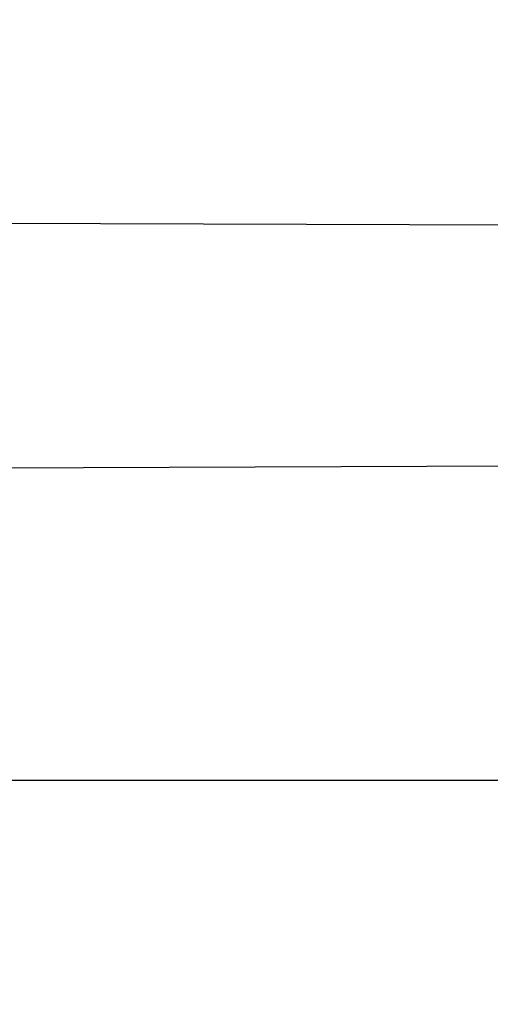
# Model space of a CAD drawing. Header units: millimetres. Extents: x 0 to 297, y 0 to 210.
# Tile 93 of 256: x 147.5778 to 147.594, y 92.8089 to 92.8429. Entities that reach past the tile are written whole.
import ezdxf

# ---------------------------------------------------------------- set-up
doc = ezdxf.new("R2010")
doc.units = ezdxf.units.MM
doc.header["$LTSCALE"] = 16.335
doc.layers.get('0').update_dxf_attribs({"linetype": 'CONTINUOUS'})
for name, color, linetype in [('01_GLOBAL', 7, 'CONTINUOUS'), ('INTFCLR_1', 7, 'CONTINUOUS'), ('INTFCLR_144815', 7, 'CONTINUOUS')]:
    doc.layers.add(name, color=color, linetype=linetype)

msp = doc.modelspace()

# ---------------------------------------------------------------- linework, layer by layer
at = {"color": 7, "linetype": 'Continuous'}
msp.add_circle((148.0808034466, 92.1164639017), 1.9, dxfattribs=at)
at = {"color": 9, "linetype": 'Continuous'}
msp.add_arc((148.0808034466, 92.1164639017), 1.8756493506, 92.9674534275, 177.0325465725, dxfattribs=at)
at = {"layer": '01_GLOBAL', "color": 7, "linetype": 'Continuous'}
msp.add_circle((148.0808034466, 92.1164639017), 1.925, dxfattribs=at)
at = {"layer": 'INTFCLR_1', "color": 6, "linetype": 'Continuous'}
for p, q in [((147.5750683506, 92.8358378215), (147.6128370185, 92.8357059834)), ((147.6113963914, 92.8274963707), (147.5733231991, 92.82736346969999))]:
    msp.add_line(p, q, dxfattribs=at)
at = {"layer": 'INTFCLR_1', "color": 9, "linetype": 'Continuous'}
msp.add_line((147.3506636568, 92.81660369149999), (147.6154042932, 92.81660369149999), dxfattribs=at)
at = {"layer": 'INTFCLR_1', "color": 6, "linetype": 'Continuous'}
for radius in [0.3017258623, 0.2867456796]:
    msp.add_arc((147.3556636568, 92.8766036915), radius, 270, 90.00000002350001, dxfattribs=at)
at = {"layer": 'INTFCLR_1', "color": 9, "linetype": 'Continuous'}
for points, knots in [([(147.6239207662, 92.7833025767), (147.6245143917, 92.7849178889), (147.625677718, 92.78817961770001), (147.6278942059, 92.7947943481), (147.6314905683, 92.8066675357), (147.6348253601, 92.820603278), (147.6370274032, 92.8330582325), (147.637953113, 92.83941797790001), (147.6384308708, 92.8430963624), (147.6395335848, 92.8523310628), (147.6406793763, 92.8681102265), (147.6404956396, 92.88672685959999), (147.639629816, 92.89879125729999), (147.6390851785, 92.90436193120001), (147.6386841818, 92.9080669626), (147.6374452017, 92.918066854), (147.6346320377, 92.9340794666), (147.6305782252, 92.9497128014), (147.6276786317, 92.9589915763), (147.6265880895, 92.96231049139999), (147.6249290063, 92.96719941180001), (147.621186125, 92.9774204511), (147.6147225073, 92.99242174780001), (147.6073615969, 93.00659423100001), (147.6022300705, 93.01531748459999), (147.59983173, 93.0192005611), (147.598238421, 93.02173172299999), (147.5939293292, 93.0283886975), (147.5867086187, 93.03860548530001), (147.5766787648, 93.0510431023), (147.5681834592, 93.0603660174), (147.5622490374, 93.0663251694), (147.5589678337, 93.0694802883), (147.5544151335, 93.07373538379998), (147.5480427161, 93.0793069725), (147.541144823, 93.084712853), (147.5367712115, 93.0878231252), (147.5346401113, 93.08925308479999), (147.533241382, 93.0901520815), (147.5319885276, 93.09091746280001), (147.5308874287, 93.09154948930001), (147.5299491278, 93.09203983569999), (147.5291251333, 93.09242738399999), (147.5284918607, 93.0926304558), (147.5279419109, 93.0927747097), (147.5276450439, 93.0924128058), (147.5279068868, 93.09190500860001), (147.528285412, 93.09126392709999), (147.528982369, 93.0903782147), (147.5299093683, 93.0892868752), (147.53099579, 93.0880857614), (147.5321866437, 93.08680384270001), (147.5339471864, 93.0849402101), (147.5364529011, 93.0823207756), (147.5411298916, 93.0774130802), (147.546237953, 93.07190717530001), (147.5508912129, 93.0666447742), (147.5537675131, 93.0632984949), (147.5583927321, 93.0578052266), (147.5654736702, 93.0489031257), (147.5747566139, 93.03595157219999), (147.581475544, 93.0253784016), (147.5858745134, 93.0178524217), (147.5888592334, 93.01255911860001), (147.5940084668, 93.0028972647), (147.6008853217, 92.9883069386), (147.605629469, 92.9761424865), (147.6078360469, 92.9698354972)], [0, 0, 0, 0, 0.0103792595, 0.0208842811, 0.0420721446, 0.0851858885, 0.1071984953, 0.1183380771, 0.123943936, 0.1295693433, 0.1744299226, 0.2192388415, 0.2417237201, 0.2473597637, 0.2529962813, 0.2641993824, 0.3081295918, 0.3509327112, 0.3614952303, 0.3667582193, 0.3720021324, 0.3926323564, 0.4323913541, 0.4704239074, 0.4888657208, 0.4934194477, 0.497950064, 0.5069039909, 0.5412450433, 0.5733438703, 0.6032118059, 0.6172673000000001, 0.6240601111, 0.6306649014, 0.6548506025, 0.6750843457, 0.6834913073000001, 0.6872123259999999, 0.6905622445, 0.6935176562, 0.6960693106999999, 0.6982084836, 0.6999280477, 0.7014829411, 0.7024060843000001, 0.7029587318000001, 0.7038763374, 0.7054334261, 0.7076628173, 0.7105600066, 0.714112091, 0.7174145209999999, 0.7211168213, 0.7295725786, 0.7392778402, 0.7620040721, 0.7748640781, 0.7816422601, 0.7886165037, 0.8181744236, 0.8502177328, 0.884679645, 0.8936796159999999, 0.902792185, 0.9213283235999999, 0.9597006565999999, 1, 1, 1, 1]), ([(147.5311764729, 93.0916036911), (147.5318287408, 93.0916035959), (147.5336257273, 93.09064726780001), (147.5357695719, 93.0894825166), (147.5378575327, 93.08815416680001), (147.540022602, 93.08673125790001), (147.5444669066, 93.0836295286), (147.5514777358, 93.0782474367), (147.5579605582, 93.07269628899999), (147.5625922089, 93.06845780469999), (147.5659282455, 93.06531718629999), (147.5719597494, 93.05938825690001), (147.580595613, 93.0501132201), (147.5907946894, 93.0377377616), (147.5981414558, 93.0275676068), (147.6025258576, 93.02094069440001), (147.60414614, 93.0184223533), (147.6065841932, 93.01456039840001), (147.6117989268, 93.0058880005), (147.6192817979, 92.99179533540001), (147.6258568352, 92.9768697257), (147.6296645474, 92.9666988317), (147.6313517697, 92.961835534), (147.6324604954, 92.9585349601), (147.6354073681, 92.94931094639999), (147.6395285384, 92.9337676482), (147.6423901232, 92.91783829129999), (147.6436501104, 92.9078915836), (147.6440578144, 92.90420708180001), (147.6446115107, 92.8986677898), (147.6454917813, 92.88667134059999), (147.6456786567, 92.8681563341), (147.6445135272, 92.85246501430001), (147.6433925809, 92.8432832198), (147.6429068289, 92.8396251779), (147.6419655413, 92.8333000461), (147.6397259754, 92.82091051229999), (147.6363346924, 92.80705067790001), (147.6326792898, 92.79524665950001), (147.6304259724, 92.7886688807), (147.6292433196, 92.78542534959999), (147.6286398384, 92.7838190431)], [0, 0, 0, 0, 0.0056084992, 0.016622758, 0.0214510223, 0.0268121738, 0.0389184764, 0.0680276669, 0.1027789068, 0.1122614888, 0.1220107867, 0.1421735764, 0.1849752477, 0.2309092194, 0.2799812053, 0.2927645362, 0.2992310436, 0.3057293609, 0.3320345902, 0.3862266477, 0.4428037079, 0.4721337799, 0.479586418, 0.4870651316, 0.5020714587, 0.5628449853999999, 0.6251697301, 0.6410581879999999, 0.6490513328, 0.6570434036, 0.6889243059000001, 0.7524504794, 0.8160576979, 0.8240355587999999, 0.8319861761, 0.8477866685, 0.8790166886, 0.9402183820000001, 0.9703167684, 0.9852456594, 1, 1, 1, 1]), ([(147.6078360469, 92.9698354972), (147.6101299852, 92.9632788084), (147.6142956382, 92.9498053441), (147.6182613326, 92.93248715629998), (147.6202192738, 92.9209208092), (147.6210065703, 92.9154643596), (147.6214994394, 92.91179284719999), (147.6227052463, 92.90167889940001), (147.623864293, 92.88500070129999), (147.6237011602, 92.86826331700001), (147.6230932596, 92.8580308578), (147.6228153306, 92.8542968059), (147.6223459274, 92.84873943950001), (147.6210514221, 92.8369058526), (147.6180380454, 92.81906424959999), (147.6143540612, 92.80424827), (147.6118533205, 92.7957452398), (147.6108389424, 92.79241084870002), (147.6090123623, 92.7866911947), (147.6051536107, 92.7756507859), (147.5989882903, 92.76060143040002), (147.5926455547, 92.7476790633), (147.588554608, 92.74013645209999), (147.5870705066, 92.7374761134), (147.5848652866, 92.73359496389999), (147.5801153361, 92.725595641), (147.5725777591, 92.71408438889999), (147.5633378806, 92.7015190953), (147.5566749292, 92.69332205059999), (147.5528339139, 92.6888229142), (147.551385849, 92.6871436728), (147.5489422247, 92.68435085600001), (147.5444265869, 92.6793230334), (147.5395205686, 92.6740995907), (147.5350750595, 92.669442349), (147.5324472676, 92.6667048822), (147.5302613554, 92.6642911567), (147.5288390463, 92.6627654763), (147.5269884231, 92.6599424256), (147.5301672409, 92.66119888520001), (147.5319512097, 92.6622736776), (147.5341146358, 92.6635994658), (147.5360112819, 92.6648736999), (147.5382932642, 92.66645580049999), (147.5413846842, 92.6687204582), (147.5453415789, 92.671795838), (147.5512543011, 92.676661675), (147.5565470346, 92.68140832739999), (147.5611780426, 92.68584954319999), (147.5644972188, 92.6891252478), (147.5704790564, 92.69529289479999), (147.5790048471, 92.7049106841), (147.5890158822, 92.7176983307), (147.5961841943, 92.72817403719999), (147.6004450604, 92.7349871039), (147.6020181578, 92.7375755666), (147.6043852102, 92.74154715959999), (147.6094401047, 92.750464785), (147.6166547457, 92.7649396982), (147.621618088, 92.77703676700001), (147.6239207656, 92.78330257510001)], [0, 0, 0, 0, 0.0419449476, 0.0850695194, 0.1071739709, 0.1127634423, 0.1183584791, 0.1295423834, 0.1742656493, 0.2191961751, 0.2304978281, 0.2361598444, 0.2418057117, 0.2641744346, 0.3080240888, 0.3509528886, 0.3562644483, 0.3615432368, 0.3719979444, 0.3925183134, 0.4321501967, 0.4701192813, 0.4793724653, 0.4839620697, 0.48851378, 0.5063269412, 0.5401307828, 0.5715496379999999, 0.6004673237, 0.6038923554, 0.6072711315, 0.6138564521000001, 0.6263016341, 0.6480618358, 0.6572019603, 0.6650284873, 0.6713159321, 0.6759369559, 0.6799952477, 0.6841765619, 0.6887949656, 0.6950107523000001, 0.6986911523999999, 0.7027318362, 0.7117342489, 0.7218512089, 0.7329803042, 0.7579718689, 0.7647510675, 0.7717251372, 0.7861300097, 0.8166264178, 0.8492835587, 0.8841348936, 0.8932111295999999, 0.8978052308, 0.9024247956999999, 0.92112918, 0.9596906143, 1, 1, 1, 1]), ([(147.5311764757, 92.6616036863), (147.5310781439, 92.6616036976), (147.5308373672, 92.6616511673), (147.5308497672, 92.6620839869), (147.5311074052, 92.66252928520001), (147.5315528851, 92.66319115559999), (147.5322318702, 92.6640149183), (147.5335407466, 92.6654986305), (147.5355593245, 92.6676144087), (147.5383533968, 92.67047263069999), (147.5428736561, 92.67507601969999), (147.5478811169, 92.68027873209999), (147.5524841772, 92.6852758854), (147.5549756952, 92.68805332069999), (147.5564519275, 92.6897231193), (147.5603658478, 92.69419510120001), (147.5671547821, 92.70234315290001), (147.5765732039, 92.71484082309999), (147.5842592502, 92.7262958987), (147.5891039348, 92.7342592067), (147.5913524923, 92.7381219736), (147.5928653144, 92.74076896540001), (147.5970335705, 92.74827048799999), (147.6034974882, 92.7611245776), (147.6097854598, 92.7761068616), (147.6137211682, 92.7870999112), (147.6155837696, 92.7927940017), (147.6166180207, 92.7961131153), (147.6191666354, 92.8045735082), (147.6229221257, 92.8193173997), (147.6259956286, 92.83708214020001), (147.6273158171, 92.8488648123), (147.6277944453, 92.8543974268), (147.6280778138, 92.8581145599), (147.6286975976, 92.86830028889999), (147.6288639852, 92.8849640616), (147.6276820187, 92.90156740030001), (147.6264527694, 92.9116340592), (147.6259502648, 92.9152888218), (147.6251474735, 92.9207210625), (147.6231505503, 92.93223826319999), (147.6191057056, 92.949481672), (147.6148598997, 92.9628870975), (147.6125223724, 92.96940981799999)], [0, 0, 0, 0, 0.0008731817, 0.001718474, 0.0032338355, 0.0055641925, 0.0087322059, 0.0127298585, 0.0231213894, 0.0346993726, 0.0482226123, 0.08041255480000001, 0.0988155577, 0.1085507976, 0.1135449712, 0.1186069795, 0.1613231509, 0.207686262, 0.2575123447, 0.2837454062, 0.2904461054, 0.2972015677, 0.3108182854, 0.366650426, 0.4248609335, 0.4549769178, 0.4703146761, 0.4780576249, 0.4858477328, 0.5487775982, 0.6130123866, 0.6457680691, 0.6540347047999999, 0.6623246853, 0.6788711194, 0.7446474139, 0.8101273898, 0.8265053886, 0.8346996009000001, 0.8428861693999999, 0.8752668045, 0.9384714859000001, 1, 1, 1, 1]), ([(147.5902832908, 92.7977702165), (147.5917091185, 92.7977453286), (147.5944982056, 92.79782032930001), (147.5979226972, 92.7983537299), (147.6005170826, 92.7990943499), (147.6030083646, 92.80005522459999), (147.6053597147, 92.8013876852), (147.6074936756, 92.80307188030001), (147.6095379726, 92.8050469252), (147.6113311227, 92.8073786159), (147.6128474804, 92.8099673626), (147.6142131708, 92.8128006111), (147.6149983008, 92.81505672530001), (147.6154042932, 92.81660369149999)], [0, 0, 0, 0, 0.1247353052, 0.2435411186, 0.3019743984, 0.3604361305, 0.4768392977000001, 0.5365142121, 0.5978930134, 0.7251012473, 0.7921369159, 0.8601054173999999, 1, 1, 1, 1]), ([(147.5916573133, 92.79477903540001), (147.5931336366, 92.7947379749), (147.5960251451, 92.794803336), (147.5995739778, 92.795387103), (147.6022544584, 92.7962147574), (147.6048381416, 92.79730064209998), (147.6072649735, 92.79881295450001), (147.6094513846, 92.8007156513), (147.6115613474, 92.8029699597), (147.6133947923, 92.80562069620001), (147.6149372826, 92.8085537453), (147.6159729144, 92.81094865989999), (147.6167016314, 92.813037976), (147.6172060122, 92.81476863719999), (147.6174297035, 92.8156546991), (147.6175335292, 92.8161020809)], [0, 0, 0, 0, 0.1202033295, 0.2347921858, 0.2913427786, 0.3481866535, 0.4625825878, 0.5220163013, 0.5837483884, 0.7134935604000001, 0.7826840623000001, 0.8533059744, 0.9256431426, 0.9626202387, 1, 1, 1, 1]), ([(147.5440960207, 92.783605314), (147.5450085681, 92.7835893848), (147.5468289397, 92.7835592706), (147.550439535, 92.7835072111), (147.5548943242, 92.783461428), (147.5593074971, 92.7834655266), (147.5627871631, 92.78352520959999), (147.5661719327, 92.7836320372), (147.5702774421, 92.7838726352), (147.5742812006, 92.78433079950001), (147.5773584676, 92.78487201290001), (147.5802872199, 92.78552824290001), (147.5837849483, 92.7866093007), (147.5870688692, 92.78812380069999), (147.5895039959, 92.7896015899), (147.5918252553, 92.7912670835), (147.5939626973, 92.79321708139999), (147.5959009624, 92.7954124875), (147.5977615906, 92.79783276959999), (147.5998633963, 92.8011842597), (147.601644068, 92.8048097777), (147.6029197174, 92.8078839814), (147.6041063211, 92.81109537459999), (147.6048675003, 92.8135623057), (147.6053207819, 92.8152297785)], [0, 0, 0, 0, 0.0354711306, 0.0707575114, 0.14033856, 0.2086125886, 0.242264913, 0.2755899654, 0.3402220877, 0.4020491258, 0.4320758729, 0.46161465, 0.5186626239, 0.5740151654, 0.6016454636, 0.6292656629, 0.6849556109, 0.713590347, 0.743019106, 0.8035158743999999, 0.8669685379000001, 0.8997725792, 0.9328427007, 1, 1, 1, 1]), ([(147.5440698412, 92.7821069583), (147.5450052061, 92.7820796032), (147.5468712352, 92.7820270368), (147.5505729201, 92.78193175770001), (147.5551408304, 92.78183506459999), (147.5596668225, 92.7817933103), (147.5632359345, 92.7818208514), (147.5667073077, 92.7818995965), (147.5709174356, 92.7821132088), (147.5750233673, 92.7825584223), (147.5781779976, 92.78310034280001), (147.5811791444, 92.7837658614), (147.5847632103, 92.7848741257), (147.5881232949, 92.7864422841), (147.590611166, 92.7879780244), (147.5929841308, 92.7897151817), (147.5951645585, 92.7917521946), (147.5971370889, 92.79404648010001), (147.5990320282, 92.7965825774), (147.6011681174, 92.80009690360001), (147.6029717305, 92.8038956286), (147.6042619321, 92.8071188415), (147.6054618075, 92.81048993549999), (147.6062288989, 92.8130780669), (147.606685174, 92.8148271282)], [0, 0, 0, 0, 0.0352844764, 0.0703893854, 0.1396239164, 0.207562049, 0.241046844, 0.2742025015, 0.338485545, 0.3999488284, 0.4297887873, 0.4591358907, 0.5158255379, 0.570881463, 0.5984070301, 0.6259627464, 0.6816732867, 0.7104019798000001, 0.739984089, 0.8009583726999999, 0.8651010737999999, 0.8983203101, 0.9318417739, 1, 1, 1, 1])]:
    msp.add_open_spline(points, degree=3, knots=knots, dxfattribs=at)
at = {"layer": 'INTFCLR_1', "color": 6, "linetype": 'Continuous'}
for points, knots in [([(147.5524190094, 93.0916036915), (147.5518087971, 93.0916036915), (147.5529114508, 93.08950324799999), (147.5538583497, 93.08834455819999), (147.5554058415, 93.0863113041), (147.5573153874, 93.0840115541), (147.5597564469, 93.0810765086), (147.5626098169, 93.0776680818), (147.5656703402, 93.073960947), (147.5686923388, 93.0702356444), (147.571505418, 93.0666872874), (147.5740879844, 93.06335701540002), (147.5764364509, 93.0602594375), (147.5785589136, 93.05739951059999), (147.5804701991, 93.0547707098), (147.5821890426, 93.05236174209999), (147.5837330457, 93.05015870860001), (147.5851142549, 93.0481557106), (147.5863481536, 93.04633959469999), (147.5874498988, 93.04469533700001), (147.5884368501, 93.0432038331), (147.5893145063, 93.04186262), (147.590301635, 93.0403384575), (147.5913416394, 93.03871140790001), (147.5924164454, 93.0370044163), (147.5934051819, 93.03541431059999), (147.5944675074, 93.0336832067), (147.5954727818, 93.0320194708), (147.5963989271, 93.0304656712), (147.5972040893, 93.0291000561), (147.5980924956, 93.0275744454), (147.5990691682, 93.0258742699), (147.6001439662, 93.02397450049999), (147.6013258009, 93.02184928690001), (147.6026254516, 93.0194658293), (147.6040567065, 93.016782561), (147.6056293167, 93.01375936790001), (147.6073520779, 93.0103498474), (147.6092357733, 93.0064972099), (147.6112959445, 93.00212210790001), (147.6135459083, 92.9971289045), (147.6159975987, 92.99139551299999), (147.6186600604, 92.9847751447), (147.621540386, 92.9770580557), (147.6245995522, 92.96806700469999), (147.6276353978, 92.9580497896), (147.6304347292, 92.9474285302), (147.6328479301, 92.9366846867), (147.6348548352, 92.9259114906), (147.6364550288, 92.91515159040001), (147.6376568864, 92.9044033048), (147.6384643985, 92.8936919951), (147.6388848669, 92.883007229), (147.638923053, 92.8723658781), (147.6385832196, 92.8617581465), (147.6378679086, 92.85118540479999), (147.6367790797, 92.8406561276), (147.6353146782, 92.8301491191), (147.6334744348, 92.81967840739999), (147.6312492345, 92.80922126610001), (147.6286373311, 92.7987909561), (147.6256726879, 92.7885321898), (147.6225298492, 92.77894344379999), (147.6194333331, 92.7704309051), (147.6165578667, 92.7631606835), (147.613914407, 92.756913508), (147.6114912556, 92.751504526), (147.6092772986, 92.74679278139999), (147.6072566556, 92.7426627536), (147.6054148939, 92.7390284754), (147.6037381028, 92.7358200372), (147.6022167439, 92.7329849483), (147.6008394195, 92.7304773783), (147.5995919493, 92.72825221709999), (147.5984619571, 92.7262722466), (147.5974378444, 92.724505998), (147.5965123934, 92.7229325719), (147.5956788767, 92.7215330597), (147.5947260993, 92.71995062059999), (147.5936842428, 92.71824390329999), (147.5924549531, 92.71626272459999), (147.5913949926, 92.7145809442), (147.5904087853, 92.71303704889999), (147.5895314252, 92.7116777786), (147.5885421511, 92.7101629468), (147.5874297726, 92.7084808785), (147.5861816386, 92.706620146), (147.5847816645, 92.7045655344), (147.5832139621, 92.7023025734), (147.5814607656, 92.69981828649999), (147.5795082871, 92.69710583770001), (147.5773377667, 92.6941536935), (147.5749300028, 92.69095159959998), (147.5722786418, 92.6875081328), (147.5693828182, 92.6838337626), (147.5662651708, 92.67997262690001), (147.5630841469, 92.6761093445), (147.5601062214, 92.67254834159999), (147.5575479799, 92.66947614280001), (147.5555504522, 92.6670757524), (147.5539276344, 92.6649548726), (147.5529496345, 92.6637602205), (147.5517963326, 92.66160369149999), (147.5524190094, 92.66160369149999)], [0, 0, 0, 0, 0.0038604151, 0.0075016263, 0.0124785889, 0.0188917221, 0.0268498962, 0.0364677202, 0.04706947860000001, 0.0572444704, 0.0668187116, 0.0757144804, 0.08390538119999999, 0.0914099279, 0.098245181, 0.1044667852, 0.1101313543, 0.1152642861, 0.1198589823, 0.1240215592, 0.1277856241, 0.1311734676, 0.1341617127, 0.1392736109, 0.1433897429, 0.1469230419, 0.1511192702, 0.1562389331, 0.1592204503, 0.1625628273, 0.1662680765, 0.1703891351, 0.1749670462, 0.1800766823, 0.185772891, 0.1921413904, 0.1993155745, 0.2073310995, 0.2163076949, 0.2264451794, 0.2379233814, 0.250953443, 0.2658909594, 0.2830621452, 0.3030578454, 0.3259639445, 0.3492662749, 0.372530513, 0.3956109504, 0.4185782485, 0.4413347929, 0.4640172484, 0.48651927, 0.5089682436, 0.5313242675, 0.553647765, 0.5759939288, 0.5982772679, 0.6207473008, 0.6432362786, 0.6658996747, 0.6887559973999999, 0.7107777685, 0.7297237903, 0.7460531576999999, 0.7602331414, 0.7726347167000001, 0.7835467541, 0.7931663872, 0.8017211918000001, 0.8093215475, 0.8160683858, 0.8220758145, 0.8274205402, 0.8322066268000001, 0.8364980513, 0.8403368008, 0.8437547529, 0.8468031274, 0.8520223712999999, 0.8564046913, 0.8615533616, 0.8645986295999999, 0.8679945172, 0.8717882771, 0.8760445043, 0.8807522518, 0.8859628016, 0.8917731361, 0.8981681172, 0.9051985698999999, 0.9129160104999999, 0.9213486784, 0.9305434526, 0.9404096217, 0.9509435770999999, 0.9619432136, 0.9720502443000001, 0.9803711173, 0.9870628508, 0.9922716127, 0.99606073, 1, 1, 1, 1]), ([(147.5524190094, 92.66160369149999), (147.5531143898, 92.66160369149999), (147.5543203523, 92.6624163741), (147.5561744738, 92.6635325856), (147.5583002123, 92.66507723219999), (147.560928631, 92.6670898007), (147.5640582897, 92.6696593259), (147.5675074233, 92.6726544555), (147.5710070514, 92.6758564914), (147.574310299, 92.6790215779), (147.5773371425, 92.6820373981), (147.5800923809, 92.6848835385), (147.5825889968, 92.6875456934), (147.5848455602, 92.6900206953), (147.5868773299, 92.69230773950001), (147.5887011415, 92.69440843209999), (147.5903405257, 92.6963368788), (147.5918089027, 92.69809721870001), (147.59312239, 92.69969855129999), (147.5942950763, 92.7011505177), (147.5953447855, 92.7024683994), (147.5962981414, 92.7036803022), (147.5972372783, 92.7048876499), (147.5982377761, 92.70618954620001), (147.5992999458, 92.7075906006), (147.6003509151, 92.70899661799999), (147.6013832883, 92.71039607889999), (147.6024574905, 92.7118722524), (147.6036466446, 92.7135309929), (147.6049757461, 92.71541616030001), (147.6064609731, 92.7175638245), (147.6081179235, 92.7200131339), (147.6099603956, 92.72280467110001), (147.6120026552, 92.725988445), (147.6142665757, 92.7296344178), (147.6167734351, 92.73382309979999), (147.6195429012, 92.73865281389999), (147.6225956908, 92.7442536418), (147.6259494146, 92.7507780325), (147.6296263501, 92.7584542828), (147.6335547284, 92.7673916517), (147.6374822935, 92.777309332), (147.6411546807, 92.7877658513), (147.6444163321, 92.7983650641), (147.6472390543, 92.8090034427), (147.6496322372, 92.81966957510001), (147.6515947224, 92.830307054), (147.6531423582, 92.84094476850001), (147.6542785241, 92.8515373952), (147.6550140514, 92.86210180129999), (147.655355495, 92.8726275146), (147.6553083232, 92.8831163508), (147.6548760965, 92.8935745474), (147.6540611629, 92.9039954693), (147.6528633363, 92.9143835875), (147.6512816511, 92.9247373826), (147.649316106, 92.935041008), (147.6469588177, 92.94531754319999), (147.6442058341, 92.9555541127), (147.6410435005, 92.9657625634), (147.6374805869, 92.97589100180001), (147.6336594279, 92.98555735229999), (147.6298256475, 92.9943126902), (147.6262354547, 93.0018480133), (147.6229615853, 93.0082575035), (147.6199846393, 93.0137592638), (147.617284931, 93.01850609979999), (147.6148405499, 93.0226260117), (147.6126315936, 93.0262165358), (147.6106351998, 93.029359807), (147.6088346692, 93.032115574), (147.6072125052, 93.0345383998), (147.6057564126, 93.0366668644), (147.6044486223, 93.0385420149), (147.6032796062, 93.0401903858), (147.6022307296, 93.04164776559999), (147.6012884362, 93.0429399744), (147.6003875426, 93.0441606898), (147.599451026, 93.0454152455), (147.5984191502, 93.0467800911), (147.5973563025, 93.048166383), (147.5962900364, 93.04953808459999), (147.5952102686, 93.0509094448), (147.5940251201, 93.0523937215), (147.5927013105, 93.0540257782), (147.5912185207, 93.05582248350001), (147.5895625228, 93.05779146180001), (147.5877136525, 93.05994306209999), (147.5856554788, 93.0622827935), (147.583366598, 93.0648176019), (147.5808303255, 93.0675463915), (147.5780323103, 93.07046241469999), (147.5749547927, 93.0735545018), (147.5715984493, 93.0767954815), (147.5680191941, 93.0800963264), (147.5644644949, 93.08320501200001), (147.5612102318, 93.085894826), (147.5584715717, 93.08800309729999), (147.5562664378, 93.089614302), (147.5543599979, 93.09076625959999), (147.5531273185, 93.0916036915), (147.5524190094, 93.0916036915)], [0, 0, 0, 0, 0.0042187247, 0.0081401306, 0.0133978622, 0.0200459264, 0.0282638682, 0.0379443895, 0.0477615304, 0.05703690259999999, 0.0656973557, 0.0736821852, 0.0810680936, 0.0878383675, 0.0940009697, 0.0996271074, 0.1047154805, 0.1093563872, 0.1135342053, 0.1172803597, 0.1206792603, 0.1237557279, 0.1266349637, 0.1299589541, 0.1337168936, 0.1373013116, 0.1406085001, 0.1442672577, 0.148377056, 0.1529904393, 0.1582606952, 0.164218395, 0.1709303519, 0.1785521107, 0.1871652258, 0.1969659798, 0.2081658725, 0.2209392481, 0.2356613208, 0.2526660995, 0.2725685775, 0.2948769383, 0.3173640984, 0.3397873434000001, 0.3621386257, 0.3841211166, 0.4060891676, 0.4277469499, 0.4493218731, 0.470705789, 0.4919793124, 0.5131981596, 0.5343255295, 0.5554668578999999, 0.5765984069, 0.5977513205, 0.6189954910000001, 0.6402209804, 0.6617015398, 0.6832900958, 0.7050415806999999, 0.7268239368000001, 0.7463339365, 0.7630160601, 0.7774553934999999, 0.7899931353, 0.8009638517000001, 0.8105830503, 0.8190545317, 0.8265380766, 0.8331730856, 0.8390248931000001, 0.8442268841, 0.8488182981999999, 0.8528943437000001, 0.8564866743, 0.8597116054, 0.8625968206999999, 0.8656908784, 0.8692094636, 0.8729771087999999, 0.8762884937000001, 0.879749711, 0.8835661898, 0.8878115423, 0.8924986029, 0.8976989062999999, 0.9034198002, 0.9097088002, 0.9166034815, 0.9241390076, 0.9323094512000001, 0.9411199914, 0.9506041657, 0.9606137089, 0.9706541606, 0.9792553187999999, 0.9862062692, 0.9916647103, 0.9957028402, 1, 1, 1, 1])]:
    msp.add_open_spline(points, degree=3, knots=knots, dxfattribs=at)
at = {"layer": 'INTFCLR_144815', "color": 6, "linetype": 'Continuous'}
for radius in [0.3190566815, 0.3040475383]:
    msp.add_circle((147.3556636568, 92.8766036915), radius, dxfattribs=at)
for radius, start, end in [(0.4398395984, 313.9937911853, 154.5150993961), (0.3305190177, 45.0000000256, 314.9999999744), (0.329927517, 44.99999995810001, 315.0000000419), (0.3294494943, 44.99999997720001, 315.0000000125), (0.3241269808, 308.490992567, 51.50900743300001), (0.3200091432, 313.9992414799, 46.00075850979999)]:
    msp.add_arc((147.3556636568, 92.8766036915), radius, start, end, dxfattribs=at)
at = {"layer": 'INTFCLR_144815', "color": 9, "linetype": 'Continuous'}
for centre, radius, start, end in [((147.3556636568, 92.8766036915), 0.4080560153, 292.4997540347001, 54.0964566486), ((147.3556636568, 92.87660369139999), 0.3298406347, 314.0862202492, 45.9137797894), ((147.3556636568, 92.8766036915), 0.3219531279, 313.8592910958, 46.1407088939), ((147.3556636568, 92.8766036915), 0.3198467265, 314.0319604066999, 45.9680396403), ((147.3556636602, 92.8766036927), 0.3681108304, 292.4997540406, 16.610836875)]:
    msp.add_arc(centre, radius, start, end, dxfattribs=at)
at = {"layer": 'INTFCLR_144815', "color": 6, "linetype": 'Continuous'}
for points, knots in [([(147.5784687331, 92.65410377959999), (147.5781248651, 92.65411009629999), (147.5784667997, 92.6553861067), (147.5789335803, 92.6559818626), (147.5794381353, 92.656793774), (147.5799269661, 92.65749477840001), (147.5805020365, 92.6583039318), (147.581162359, 92.6592026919), (147.5819099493, 92.66020143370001), (147.5827456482, 92.66130133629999), (147.5836709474, 92.66250732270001), (147.5846879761, 92.6638247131), (147.5857985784, 92.6652591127), (147.5870029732, 92.6668144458), (147.5882990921, 92.66849222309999), (147.5896836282, 92.6702928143), (147.5911548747, 92.6722190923), (147.5927145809, 92.6742789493), (147.5943650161, 92.6764816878), (147.596103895, 92.67883130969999), (147.5979255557, 92.6813277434), (147.599823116, 92.6839695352), (147.6017910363, 92.68675738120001), (147.6038223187, 92.689690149), (147.6059091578, 92.6927656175), (147.6080430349, 92.6959804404), (147.610214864, 92.6993301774), (147.6124151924, 92.7028094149), (147.6146343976, 92.70641190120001), (147.6168628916, 92.71013072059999), (147.6190913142, 92.71395848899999), (147.6213106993, 92.7178875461), (147.6235126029, 92.7219101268), (147.6256891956, 92.72601851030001), (147.6278333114, 92.73020512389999), (147.6299384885, 92.73446266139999), (147.631998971, 92.73878415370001), (147.6340096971, 92.7431630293), (147.635966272, 92.7475931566), (147.6378649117, 92.7520688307), (147.6397023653, 92.75658470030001), (147.6414762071, 92.7611366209), (147.6431808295, 92.76571122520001), (147.6448144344, 92.7703031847), (147.6463777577, 92.7749136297), (147.6478725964, 92.77954824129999), (147.6492992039, 92.7842086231), (147.6506556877, 92.7888890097), (147.651941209, 92.79358669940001), (147.653154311, 92.79829575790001), (147.6542942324, 92.8030117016), (147.6553612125, 92.8077336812), (147.656355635, 92.81246156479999), (147.6572778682, 92.8171953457), (147.6581281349, 92.82193449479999), (147.6589065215, 92.8266777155), (147.6596131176, 92.831423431), (147.6602481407, 92.8361706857), (147.6608118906, 92.84091921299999), (147.6613046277, 92.8456686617), (147.6617265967, 92.8504187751), (147.6620780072, 92.8551692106), (147.6623590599, 92.8599199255), (147.662569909, 92.86467073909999), (147.6627106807, 92.8694216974), (147.6627814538, 92.87417265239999), (147.6627822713, 92.87892366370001), (147.6627131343, 92.88367460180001), (147.6625740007, 92.8884255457), (147.6623647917, 92.8931763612), (147.6620853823, 92.8979270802), (147.6617356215, 92.9026774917), (147.6613153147, 92.90742751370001), (147.6608242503, 92.91217686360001), (147.6602621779, 92.9169253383), (147.6596288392, 92.921672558), (147.6589239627, 92.9264180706), (147.6581472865, 92.93116125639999), (147.6572985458, 92.9359014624), (147.6563774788, 92.9406379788), (147.6553839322, 92.9453695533), (147.654317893, 92.950094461), (147.6531794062, 92.9548110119), (147.6519684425, 92.9595180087), (147.6506848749, 92.96421469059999), (147.6493287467, 92.9688997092), (147.6479004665, 92.97357066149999), (147.6464007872, 92.97822446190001), (147.6448306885, 92.98285783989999), (147.6431912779, 92.987467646), (147.6414839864, 92.9920503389), (147.6397106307, 92.9966019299), (147.6378734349, 93.00111803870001), (147.6359750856, 93.0055938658), (147.6340187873, 93.01002417), (147.6320083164, 93.01440325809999), (147.6299480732, 93.0187249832), (147.6278431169, 93.02298277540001), (147.6256991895, 93.02716968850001), (147.623522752, 93.0312784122), (147.6213209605, 93.0353013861), (147.6191016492, 93.0392308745), (147.6168732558, 93.0430591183), (147.6146447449, 93.04677845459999), (147.6124254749, 93.0503814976), (147.6102250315, 93.0538613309), (147.6080530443, 93.0572116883), (147.6059189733, 93.0604271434), (147.6038319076, 93.0635032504), (147.6018003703, 93.06643665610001), (147.5998321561, 93.0692251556), (147.5979341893, 93.0718677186), (147.5961124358, 93.07436445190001), (147.5943718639, 93.076716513), (147.5927164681, 93.07892596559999), (147.5911492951, 93.0809956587), (147.5896725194, 93.0829290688), (147.5882875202, 93.0847301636), (147.5869950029, 93.086403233), (147.5857951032, 93.08795275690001), (147.5846874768, 93.08938331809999), (147.5836714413, 93.09069941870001), (147.5827460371, 93.0919055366), (147.5819101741, 93.0930056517), (147.5811625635, 93.0940044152), (147.5805021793, 93.0949032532), (147.57992705, 93.09571248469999), (147.5794381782, 93.0964135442), (147.5789336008, 93.0972254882), (147.5784668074, 93.0978212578), (147.578124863, 93.0990972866), (147.5784687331, 93.0991036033)], [0, 0, 0, 0, 0.0021236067, 0.0044659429, 0.005996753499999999, 0.007775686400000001, 0.0098091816, 0.0121043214, 0.0146687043, 0.0175100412, 0.0206343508, 0.0240542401, 0.0277864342, 0.0318356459, 0.0362005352, 0.040877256, 0.0458603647, 0.0511668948, 0.0568307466, 0.06285557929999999, 0.0692156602, 0.07591263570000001, 0.0829392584, 0.09028590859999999, 0.0979403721, 0.1058876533, 0.114110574, 0.1225900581, 0.1313055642, 0.140235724, 0.1493588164, 0.1586532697, 0.1680981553, 0.1776734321, 0.1873601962, 0.1971407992, 0.2069991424, 0.2169205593, 0.2268918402, 0.236901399, 0.2469387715, 0.256994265, 0.2670652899, 0.2770813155, 0.2870874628, 0.2971238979, 0.3071487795, 0.3171804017, 0.3272115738, 0.3372204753, 0.347205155, 0.3571681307, 0.3671107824, 0.3770356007, 0.3869457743, 0.396839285, 0.4067137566, 0.4165706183, 0.4264117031, 0.436238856, 0.4460529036, 0.4558561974, 0.465649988, 0.4754369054, 0.4852183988, 0.4949970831, 0.5047743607, 0.514552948, 0.5243342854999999, 0.5341210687, 0.5439147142, 0.5537177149, 0.5635313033, 0.5733577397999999, 0.5831983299, 0.5930548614, 0.6029285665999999, 0.6128203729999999, 0.6227310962, 0.6326618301, 0.642613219, 0.6525827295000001, 0.6625684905, 0.6725713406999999, 0.6825918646, 0.692631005, 0.7026858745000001, 0.7127502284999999, 0.7228203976, 0.7328919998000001, 0.7429592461, 0.7530154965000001, 0.7630529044, 0.7730624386, 0.783033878, 0.7929554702, 0.8028140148, 0.8125949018, 0.8222819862, 0.8318577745, 0.8413032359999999, 0.8505983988, 0.8597223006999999, 0.868653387, 0.8773699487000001, 0.8858505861, 0.894074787, 0.9020233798, 0.9096791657, 0.9170272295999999, 0.9240552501, 0.9307537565, 0.9371162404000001, 0.9431389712, 0.9488208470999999, 0.9541629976, 0.959168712, 0.963842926, 0.9681919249, 0.9722229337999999, 0.9759438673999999, 0.9793632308, 0.9824892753, 0.9853304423, 0.9878949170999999, 0.9901903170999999, 0.992224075, 0.994003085, 0.9955339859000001, 0.9978763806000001, 1, 1, 1, 1]), ([(147.5857237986, 93.0916036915), (147.5853758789, 93.0916036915), (147.5856994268, 93.09031299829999), (147.5861425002, 93.0896962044), (147.5866231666, 93.08886737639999), (147.5870888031, 93.0881506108), (147.587636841, 93.0873240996), (147.5882660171, 93.08640637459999), (147.5889780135, 93.08538740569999), (147.5897734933, 93.08426604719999), (147.590653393, 93.08303795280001), (147.5916183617, 93.0816995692), (147.592668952, 93.0802468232), (147.5938053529, 93.07867577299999), (147.5950274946, 93.076982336), (147.5963347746, 93.0751626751), (147.5977261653, 93.0732130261), (147.5991999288, 93.0711300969), (147.6007536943, 93.06891097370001), (147.6023842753, 93.0665534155), (147.6040876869, 93.06405588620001), (147.605859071, 93.0614177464), (147.6076927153, 93.05863933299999), (147.6095821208, 93.05572198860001), (147.6115200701, 93.0526681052), (147.6134987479, 93.04948109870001), (147.6155098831, 93.0461653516), (147.6175449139, 93.0427261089), (147.6195951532, 93.0391693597), (147.6216519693, 93.0355016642), (147.6237069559, 93.0317299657), (147.6257520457, 93.0278614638), (147.6277796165, 93.02390347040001), (147.6297825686, 93.0198632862), (147.6317543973, 93.01574804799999), (147.633689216, 93.01156464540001), (147.635581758, 93.0073196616), (147.6374273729, 93.0030193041), (147.6392219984, 92.99866937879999), (147.6409621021, 92.9942753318), (147.6426447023, 92.9898420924), (147.6442672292, 92.9853743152), (147.6458276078, 92.98087605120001), (147.6473240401, 92.9763512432), (147.6487551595, 92.9718031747), (147.6501197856, 92.9672351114), (147.6514170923, 92.9626496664), (147.6526463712, 92.958049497), (147.6538071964, 92.9534366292), (147.6548992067, 92.948813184), (147.6559222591, 92.944180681), (147.6568762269, 92.9395408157), (147.6577611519, 92.9348946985), (147.6585770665, 92.9302436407), (147.6593241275, 92.92558837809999), (147.6600024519, 92.92092994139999), (147.6606122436, 92.91626881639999), (147.6611536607, 92.9116057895), (147.6616269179, 92.90694109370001), (147.662032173, 92.9022753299), (147.6623696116, 92.897608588), (147.6626393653, 92.8929413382), (147.6628415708, 92.8882735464), (147.6629763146, 92.88360558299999), (147.6630436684, 92.8789373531), (147.6630436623, 92.8742691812), (147.6629762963, 92.8696009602), (147.6628415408, 92.8649330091), (147.662639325, 92.8602652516), (147.6623695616, 92.85559802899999), (147.6620321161, 92.85093134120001), (147.6616268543, 92.84626561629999), (147.6611535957, 92.84160099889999), (147.6606121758, 92.8369380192), (147.6600023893, 92.8322769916), (147.659324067, 92.8276186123), (147.6585770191, 92.82296346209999), (147.6577611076, 92.8183124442), (147.6568762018, 92.81366644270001), (147.6559222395, 92.80902661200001), (147.6548992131, 92.8043942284), (147.6538072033, 92.79977078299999), (147.6526464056, 92.79515801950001), (147.6514171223, 92.79055782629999), (147.6501198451, 92.7859724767), (147.6487552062, 92.7814043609), (147.6473241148, 92.7768563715), (147.6458276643, 92.77233149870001), (147.6442673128, 92.76783330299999), (147.6426447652, 92.76336546), (147.6409621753, 92.7589322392), (147.6392220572, 92.7545381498), (147.6374274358, 92.7501882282), (147.6355818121, 92.7458878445), (147.6336892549, 92.7416428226), (147.6317544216, 92.73745938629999), (147.6297825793, 92.7333441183), (147.6277796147, 92.7293039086), (147.6257520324, 92.7253458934), (147.6237069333, 92.7214773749), (147.6216519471, 92.71770567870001), (147.6195951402, 92.7140380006), (147.6175449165, 92.7104812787), (147.6155099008, 92.70704206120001), (147.613498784, 92.7037263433), (147.6115201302, 92.7005393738), (147.6095822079, 92.69748553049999), (147.6076928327, 92.6945682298), (147.6058592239, 92.6917898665), (147.6040878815, 92.68915178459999), (147.6023844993, 92.6866542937), (147.6007539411, 92.684296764), (147.5992001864, 92.68207765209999), (147.5977264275, 92.6799947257), (147.5963350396, 92.67804507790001), (147.5950277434, 92.6762253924), (147.5938055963, 92.6745319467), (147.5926691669, 92.6729608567), (147.5916185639, 92.67150809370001), (147.5906535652, 92.67016966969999), (147.5897736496, 92.6689415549), (147.5889781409, 92.6678201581), (147.5882661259, 92.6668011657), (147.5876369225, 92.6658834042), (147.5870888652, 92.6650568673), (147.5866232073, 92.664340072), (147.5861425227, 92.6635112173), (147.585699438, 92.66289440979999), (147.5853758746, 92.66160369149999), (147.5857237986, 92.66160369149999)], [0, 0, 0, 0, 0.0022415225, 0.0046949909, 0.0062948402, 0.0081515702, 0.0102713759, 0.0126610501, 0.0153273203, 0.0182777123, 0.0215194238, 0.0250604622, 0.0289080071, 0.0330699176, 0.0375525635, 0.0423627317, 0.0475050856, 0.0529841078, 0.05880161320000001, 0.0649581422, 0.07145189, 0.07827835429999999, 0.08543053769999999, 0.0928988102, 0.1006709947, 0.1087324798, 0.1170666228, 0.1256550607, 0.1344781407, 0.1435153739, 0.1527460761, 0.1621498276, 0.1717063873, 0.1813963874, 0.1912015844, 0.2011049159, 0.2110906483, 0.2211444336, 0.2312534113, 0.241406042, 0.2515916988, 0.2618021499, 0.2720286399, 0.2822654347, 0.2925056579, 0.3027455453, 0.312979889, 0.3232065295, 0.3334216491, 0.3436244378, 0.3538122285, 0.3639852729, 0.3741416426, 0.3842825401, 0.3944068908, 0.4045165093, 0.4146106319, 0.4246916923, 0.4347594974, 0.444816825, 0.4548636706, 0.4649030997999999, 0.474935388, 0.4849637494, 0.494988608, 0.5050132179, 0.5150380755, 0.5250663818, 0.5350986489, 0.5451379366, 0.5551847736, 0.565241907, 0.5753096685, 0.5853904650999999, 0.5954845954, 0.6055938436, 0.615718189, 0.6258587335, 0.636015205, 0.6461877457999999, 0.6563757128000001, 0.6665780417, 0.6767934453, 0.6870195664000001, 0.6972543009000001, 0.7074936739, 0.7177343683, 0.7279706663, 0.7381976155, 0.7484076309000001, 0.7585937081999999, 0.7687462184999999, 0.7788551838, 0.7889090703, 0.7988948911, 0.808798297, 0.8186035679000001, 0.82829363, 0.8378502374, 0.8472540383, 0.8564847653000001, 0.8655219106, 0.8743449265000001, 0.8829333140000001, 0.8912673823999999, 0.8993287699, 0.9071008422, 0.9145690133, 0.9217210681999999, 0.9285473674, 0.9350409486, 0.9411974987, 0.9470149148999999, 0.9524939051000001, 0.9576363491, 0.9624464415, 0.9669292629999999, 0.9710911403, 0.9749388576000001, 0.9784798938, 0.9817217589, 0.9846721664, 0.9873385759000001, 0.9897282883, 0.9918482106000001, 0.9937049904, 0.9953049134, 0.9977584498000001, 1, 1, 1, 1]), ([(147.6430286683, 92.8766036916), (147.6430286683, 92.87365185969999), (147.6429418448, 92.8677449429), (147.6425510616, 92.8588860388), (147.6418988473, 92.850026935), (147.6409832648, 92.8411683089), (147.6398024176, 92.8323115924), (147.6383542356, 92.823459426), (147.63663577, 92.8146158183), (147.6346446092, 92.8057865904), (147.6323800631, 92.7969797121), (147.6298403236, 92.7882070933), (147.6270278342, 92.7794826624), (147.6239451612, 92.7708246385), (147.6206006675, 92.76225608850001), (147.6170056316, 92.7538045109), (147.6131791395, 92.74550420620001), (147.6091475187, 92.7373952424), (147.6049462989, 92.7295251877), (147.6006219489, 92.72194611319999), (147.5962311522, 92.7147136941), (147.5918401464, 92.70788457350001), (147.5875209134, 92.7015108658), (147.5833466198, 92.6956354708), (147.5793849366, 92.6902872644), (147.5756928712, 92.6854776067), (147.5723132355, 92.681202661), (147.569272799, 92.6774445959), (147.5665878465, 92.6741754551), (147.5642575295, 92.6713602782), (147.5622827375, 92.6689721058), (147.5606428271, 92.6669506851), (147.5593543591, 92.6653473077), (147.5583339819, 92.66391942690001), (147.5576676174, 92.6630872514), (147.5570414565, 92.66160369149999), (147.5574681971, 92.66160369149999)], [0, 0, 0, 0, 0.0374136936, 0.0748639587, 0.1123780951, 0.1499879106, 0.1877264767, 0.2256114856, 0.2636616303, 0.3018965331, 0.3403130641, 0.3789003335, 0.4176356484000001, 0.4564792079, 0.4953691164, 0.5342020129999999, 0.5728718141, 0.611197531, 0.6489667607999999, 0.6859303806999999, 0.721782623, 0.7561939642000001, 0.788825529, 0.8193610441, 0.8475376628, 0.8731799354, 0.8962089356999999, 0.9166076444, 0.9344457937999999, 0.9498358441, 0.9629038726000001, 0.9737937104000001, 0.9826269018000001, 0.9895233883, 0.9945911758, 1, 1, 1, 1]), ([(147.5713403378, 92.65410377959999), (147.5710071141, 92.6541098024), (147.5713359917, 92.6553531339), (147.5718077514, 92.6559237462), (147.5723120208, 92.6567115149), (147.5728022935, 92.6573910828), (147.5733789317, 92.65817632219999), (147.5740414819, 92.6590487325), (147.5747918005, 92.66001853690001), (147.5756308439, 92.66108688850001), (147.5765597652, 92.66225816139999), (147.5775795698, 92.6635360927), (147.5786913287, 92.6649251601), (147.5798959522, 92.66642999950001), (147.5811942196, 92.66805558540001), (147.5825865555, 92.6698069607), (147.5840730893, 92.6716893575), (147.5856532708, 92.6737077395), (147.5873256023, 92.6758664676), (147.5890872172, 92.67816872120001), (147.5909338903, 92.6806164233), (147.5928603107, 92.6832104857), (147.5948603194, 92.685951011), (147.5969269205, 92.68883718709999), (147.5990522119, 92.6918670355), (147.6012274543, 92.6950373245), (147.6034432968, 92.69834369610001), (147.605689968, 92.7017807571), (147.6079575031, 92.70534224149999), (147.610235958, 92.7090211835), (147.6125156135, 92.7128101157), (147.6147871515, 92.71670126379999), (147.6170417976, 92.7206867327), (147.619271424, 92.7247586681), (147.621468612, 92.72890938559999), (147.6236266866, 92.73313148), (147.6257397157, 92.7374178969), (147.6278024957, 92.7417619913), (147.6298105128, 92.7461575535), (147.6317598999, 92.7505988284), (147.633647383, 92.7550805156), (147.6354702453, 92.7595978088), (147.6372262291, 92.76414628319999), (147.6389135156, 92.76872195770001), (147.6405306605, 92.7733212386), (147.6420765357, 92.7779408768), (147.6435503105, 92.78257800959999), (147.6449513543, 92.7872299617), (147.6462792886, 92.79189450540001), (147.6475338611, 92.7965695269), (147.6487150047, 92.8012533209), (147.6498227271, 92.8059442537), (147.6508571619, 92.8106410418), (147.6518184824, 92.8153424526), (147.6527069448, 92.8200475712), (147.6535228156, 92.8247555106), (147.6542664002, 92.82946561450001), (147.6549379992, 92.8341772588), (147.6555379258, 92.83889001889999), (147.6560664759, 92.8436035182), (147.6565239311, 92.84831749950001), (147.6569105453, 92.8530317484), (147.6572265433, 92.85774612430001), (147.6574721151, 92.8624605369), (147.6576474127, 92.8671749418), (147.6577525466, 92.87188931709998), (147.6577759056, 92.8750323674), (147.6577759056, 92.87660369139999)], [0, 0, 0, 0, 0.0040984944, 0.008657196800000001, 0.0116427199, 0.0151159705, 0.0190904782, 0.0235807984, 0.0286007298, 0.0341649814, 0.0402875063, 0.046984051, 0.05427110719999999, 0.0621670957, 0.0706888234, 0.0798547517, 0.0896814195, 0.1001853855, 0.1113776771, 0.1232622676, 0.1358345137, 0.1490837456, 0.1629968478, 0.1775559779, 0.1927364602, 0.2085082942, 0.2248364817, 0.2416821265, 0.2590032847, 0.276756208, 0.2948964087, 0.3133796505, 0.3321629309, 0.351205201, 0.3704678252, 0.3899149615, 0.4095138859, 0.4292348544, 0.4490512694, 0.4689395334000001, 0.4888788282, 0.5088510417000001, 0.5288411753, 0.5488351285, 0.5688220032, 0.588792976, 0.6087392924, 0.6286557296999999, 0.648536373, 0.6683785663, 0.6881787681, 0.7079363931, 0.7276497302, 0.747319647, 0.7669461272, 0.7865313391, 0.8060763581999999, 0.8255838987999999, 0.8450563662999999, 0.8644971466, 0.8839093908, 0.9032968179, 0.9226632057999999, 0.9420124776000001, 0.9613488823, 0.9806766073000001, 1, 1, 1, 1]), ([(147.5910646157, 92.6666953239), (147.5904495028, 92.6667060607), (147.5914902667, 92.6687506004), (147.5922383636, 92.669998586), (147.5935068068, 92.67199377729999), (147.5950324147, 92.67425719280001), (147.5969644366, 92.6770809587), (147.599250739, 92.6803970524), (147.6018249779, 92.6841593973), (147.6044960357, 92.6881195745), (147.6070670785, 92.6920129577), (147.6094260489, 92.69565973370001), (147.6115657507, 92.6990429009), (147.6134969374, 92.7021624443), (147.6152378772, 92.7050307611), (147.6167974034, 92.7076504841), (147.6181918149, 92.7100343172), (147.6194356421, 92.71219608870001), (147.620554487, 92.71417062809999), (147.6216380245, 92.71610900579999), (147.6227354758, 92.71810146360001), (147.6238302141, 92.72012141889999), (147.6248430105, 92.7220188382), (147.6257359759, 92.7237158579), (147.6265233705, 92.7252307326), (147.6272180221, 92.72658178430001), (147.6278635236, 92.7278499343), (147.6285130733, 92.7291394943), (147.6292189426, 92.7305559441), (147.6299993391, 92.73214104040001), (147.6308643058, 92.73392194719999), (147.631823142, 92.7359274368), (147.6328847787, 92.7381880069), (147.6340568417, 92.7407345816), (147.6353513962, 92.7436131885), (147.6367767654, 92.7468694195), (147.6383442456, 92.7505617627), (147.6400690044, 92.7547703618), (147.6419653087, 92.7595946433), (147.6440438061, 92.7651545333), (147.6463075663, 92.77157823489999), (147.6487602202, 92.779058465), (147.651338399, 92.78766065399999), (147.6538697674, 92.79709545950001), (147.6561867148, 92.8069390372), (147.6581973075, 92.8168443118), (147.6598957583, 92.8267823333), (147.6612827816, 92.83673854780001), (147.6623599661, 92.8467181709), (147.6631265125, 92.85669328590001), (147.663584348, 92.86665864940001), (147.6636860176, 92.8732924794), (147.6636860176, 92.87660369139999)], [0, 0, 0, 0, 0.0081673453, 0.0154284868, 0.025145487, 0.0374546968, 0.0524606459, 0.0702814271, 0.0910268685, 0.1129482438, 0.1337055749, 0.1529641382, 0.1706077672, 0.186847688, 0.2016713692, 0.2151515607, 0.2273221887, 0.2383348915, 0.2482619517, 0.2574513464, 0.2678158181, 0.2784602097, 0.2879526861, 0.2963692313, 0.3039179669, 0.3106181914, 0.316537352, 0.3228091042, 0.3297871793, 0.3375473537, 0.3462645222, 0.3560710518, 0.3670580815, 0.3794198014, 0.3932872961, 0.4089598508, 0.4266081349, 0.4465389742, 0.4693403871, 0.4954216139, 0.5253358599, 0.5597543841, 0.5999196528, 0.6445403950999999, 0.6894180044, 0.7341505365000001, 0.7787008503, 0.8232446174, 0.8675822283, 0.911936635, 0.9560410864, 1, 1, 1, 1]), ([(147.6784438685, 92.8766036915), (147.6784438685, 92.87331672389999), (147.6783379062, 92.8667352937), (147.6778604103, 92.8568643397), (147.6770625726, 92.84699248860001), (147.6759426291, 92.8371269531), (147.6744981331, 92.8272723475), (147.672726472, 92.81743526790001), (147.6706252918, 92.8076250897), (147.6681931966, 92.79785488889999), (147.6654305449, 92.78814219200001), (147.6623404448, 92.7785095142), (147.6589300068, 92.768985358), (147.6552119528, 92.75960503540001), (147.6512063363, 92.7504113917), (147.6469425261, 92.7414551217), (147.6424608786, 92.73279440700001), (147.6378141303, 92.7244937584), (147.633067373, 92.7166210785), (147.6282964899, 92.7092436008), (147.6235843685, 92.702422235), (147.6190150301, 92.696205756), (147.61466726, 92.69062626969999), (147.6106082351, 92.68569651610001), (147.6068899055, 92.6814113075), (147.6035474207, 92.6777488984), (147.6006009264, 92.6746811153), (147.5980577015, 92.67216286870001), (147.5959178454, 92.6701807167), (147.5941724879, 92.668633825), (147.5926557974, 92.6675345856), (147.5916594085, 92.6666849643), (147.5910646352, 92.6666953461)], [0, 0, 0, 0, 0.0421285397, 0.08434683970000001, 0.1266414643, 0.1690446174, 0.2115817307, 0.2542734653, 0.2971305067, 0.3401457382, 0.3832945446, 0.4265305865, 0.4697791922, 0.5129300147, 0.5558322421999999, 0.5982870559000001, 0.6400420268, 0.6807938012, 0.7201892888, 0.7578469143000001, 0.7933806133, 0.8264335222, 0.8567170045, 0.8840287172, 0.9082689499, 0.9294277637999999, 0.9475672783, 0.9627965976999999, 0.9752495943, 0.9850650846, 0.9923757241, 1, 1, 1, 1])]:
    msp.add_open_spline(points, degree=3, knots=knots, dxfattribs=at)

doc.saveas('drawing.dxf')
